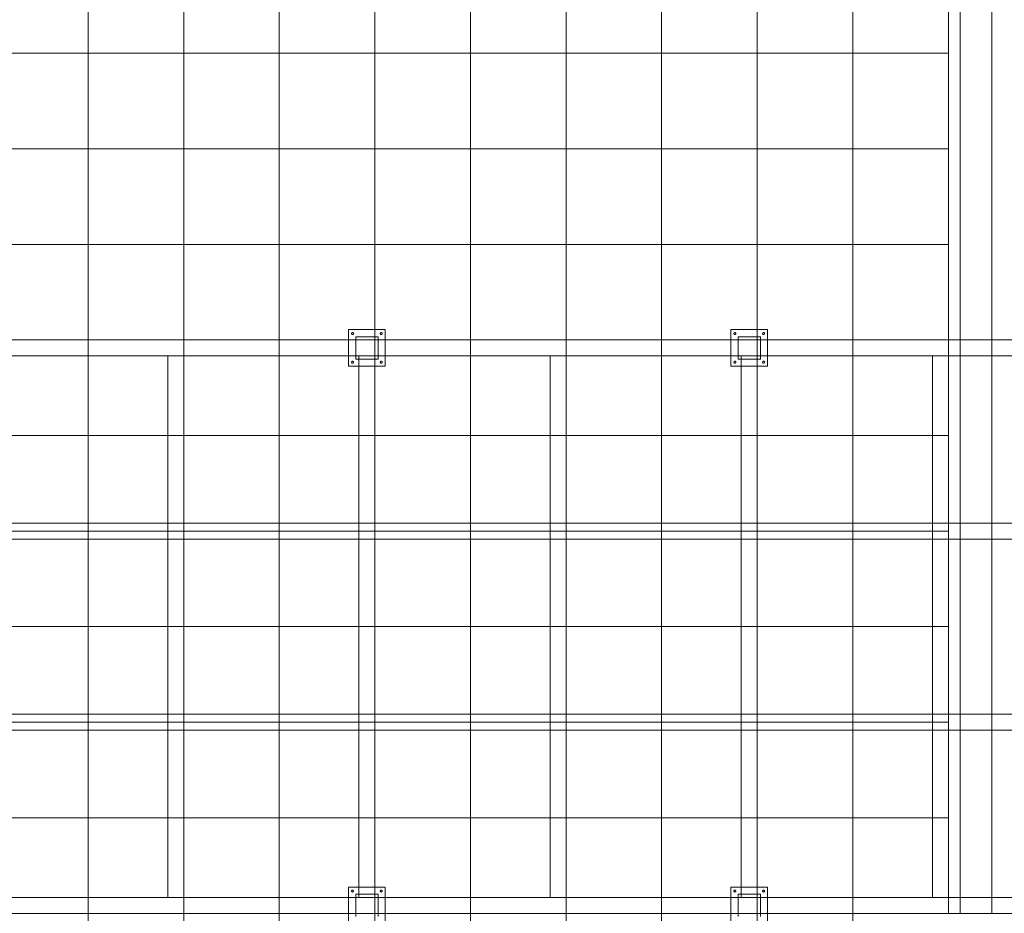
# Model space of a CAD drawing. Extents: x -620 to 3480, y 62 to 1102.
# Tile 8 of 256: x -286 to -162, y 255 to 368. Entities that reach past the tile are written whole.
import ezdxf
from ezdxf.lldxf.tags import DXFTag

# ---------------------------------------------------------------- set-up
doc = ezdxf.new("R2010")
doc.units = 0
doc.layers.get('0').update_dxf_attribs({"lineweight": 13})
doc.layers.add('60- 61 allgemeine Ausstattung- 4 Terrassen', color=7, linetype='Continuous', lineweight=9)
doc.layers.add('Keine-1', color=7, linetype='Continuous', lineweight=15)
tags = doc.linetypes.add('grob-A06G9SLJ8I', pattern=[14, 3, -8, 3]).pattern_tags.tags
tags[8:9] = [DXFTag(74, 4), DXFTag(75, 0), DXFTag(340, '0'), DXFTag(46, 0.0), DXFTag(50, 0.0), DXFTag(44, 0.0), DXFTag(45, 0.0)]
tags[6:7] = [DXFTag(74, 4), DXFTag(75, 0), DXFTag(340, '0'), DXFTag(46, 0.0), DXFTag(50, 0.0), DXFTag(44, 0.0), DXFTag(45, 0.0)]
tags[4:5] = [DXFTag(74, 4), DXFTag(75, 0), DXFTag(340, '0'), DXFTag(46, 0.0), DXFTag(50, 0.0), DXFTag(44, 0.0), DXFTag(45, 0.0)]

# ---------------------------------------------------------------- blocks, each defined once
blk = doc.blocks.new('Referenz-A06G9SLM8I')
at = {"layer": '60- 61 allgemeine Ausstattung- 4 Terrassen', "color": 0, "lineweight": -2}
for p, q in [((-277.05, 205.5), (-277.05, 588.96)), ((-265.05, 205.5), (-265.05, 588.96)), ((-253.05, 205.5), (-253.05, 588.96)), ((-241.05, 205.5), (-241.05, 588.96)), ((-229.05, 205.5), (-229.05, 588.96)), ((-217.05, 205.5), (-217.05, 588.96)), ((-205.05, 205.5), (-205.05, 588.96)), ((-193.05, 205.5), (-193.05, 588.96)), ((-181.05, 205.5), (-181.05, 588.96)), ((-169.05, 255.3), (-169.05, 435.3)), ((-167.58, 255.3), (-167.58, 435.3)), ((-163.58, 255.3), (-163.58, 435.3)), ((-492.6, 363.3), (-169.05, 363.3)), ((-492.6, 351.3), (-169.05, 351.3)), ((-492.6, 339.3), (-169.05, 339.3)), ((-243.45, 327.7), (-240.65, 327.7)), ((-243.45, 324.9), (-243.45, 327.7)), ((-240.65, 327.7), (-240.65, 324.9)), ((-195.45, 327.7), (-192.65, 327.7)), ((-195.45, 324.9), (-195.45, 327.7)), ((-192.65, 327.7), (-192.65, 324.9)), ((-492.6, 327.3), (-169.05, 327.3)), ((-240.65, 324.9), (-243.45, 324.9)), ((-192.65, 324.9), (-195.45, 324.9)), ((-492.6, 315.3), (-169.05, 315.3)), ((-492.6, 303.3), (-169.05, 303.3)), ((-492.6, 291.3), (-169.05, 291.3)), ((-492.6, 279.3), (-169.05, 279.3)), ((-492.6, 267.3), (-169.05, 267.3)), ((-243.45, 257.7), (-240.65, 257.7)), ((-243.45, 254.9), (-243.45, 257.7)), ((-240.65, 257.7), (-240.65, 254.9)), ((-195.45, 257.7), (-192.65, 257.7)), ((-195.45, 254.9), (-195.45, 257.7)), ((-192.65, 257.7), (-192.65, 254.9)), ((-492.6, 255.3), (-169.05, 255.3)), ((-49.05, 255.3), (-169.05, 255.3))]:
    blk.add_line(p, q, dxfattribs=at)
at = {"layer": '60- 61 allgemeine Ausstattung- 4 Terrassen', "color": 0, "linetype": 'grob-A06G9SLJ8I', "lineweight": -2, "ltscale": 0.13}
for p, q in [((-337.05, 327.3), (-51.05, 327.3)), ((-51.05, 325.3), (-339.05, 325.3)), ((-267.05, 325.3), (-267.05, 257.3)), ((-265.05, 325.3), (-265.05, 257.3)), ((-243.05, 325.3), (-243.05, 257.3)), ((-241.05, 325.3), (-241.05, 257.3)), ((-219.05, 325.3), (-219.05, 257.3)), ((-217.05, 325.3), (-217.05, 257.3)), ((-195.05, 325.3), (-195.05, 257.3)), ((-193.05, 325.3), (-193.05, 257.3)), ((-171.05, 325.3), (-171.05, 257.3)), ((-169.05, 325.3), (-169.05, 257.3)), ((-337.05, 304.3), (-51.05, 304.3)), ((-51.05, 302.3), (-337.05, 302.3)), ((-337.05, 280.3), (-51.05, 280.3)), ((-51.05, 278.3), (-337.05, 278.3)), ((-339.05, 257.3), (-51.05, 257.3)), ((-51.05, 255.3), (-339.05, 255.3))]:
    blk.add_line(p, q, dxfattribs=at)
at = {"layer": 'Keine-1', "color": 0, "linetype": 'grob-A06G9SLJ8I', "lineweight": -2, "ltscale": 0.13}
for p, q in [((-244.35, 328.6), (-239.75, 328.6)), ((-244.35, 324), (-244.35, 328.6)), ((-243.97, 328.14), (-243.96, 328.15)), ((-243.97, 328.13), (-243.97, 328.14)), ((-243.97, 328.12), (-243.97, 328.13)), ((-243.97, 328.1), (-243.97, 328.12)), ((-243.97, 328.09), (-243.97, 328.1)), ((-243.97, 328.08), (-243.97, 328.09)), ((-243.97, 328.07), (-243.97, 328.08)), ((-243.96, 328.06), (-243.97, 328.07)), ((-243.96, 328.16), (-243.95, 328.17)), ((-243.96, 328.15), (-243.96, 328.16)), ((-243.96, 328.05), (-243.96, 328.06)), ((-243.95, 328.04), (-243.96, 328.05)), ((-243.95, 328.18), (-243.94, 328.19)), ((-243.95, 328.17), (-243.95, 328.18)), ((-243.95, 328.03), (-243.95, 328.04)), ((-243.94, 328.02), (-243.95, 328.03)), ((-243.94, 328.19), (-243.93, 328.2)), ((-243.93, 328.01), (-243.94, 328.02)), ((-243.93, 328.2), (-243.92, 328.2)), ((-243.92, 328), (-243.93, 328.01)), ((-243.92, 328.2), (-243.91, 328.21)), ((-243.91, 328), (-243.92, 328)), ((-243.91, 328.21), (-243.9, 328.22)), ((-243.9, 327.99), (-243.91, 328)), ((-243.9, 328.22), (-243.89, 328.22)), ((-243.89, 327.99), (-243.9, 327.99)), ((-243.89, 328.22), (-243.88, 328.22)), ((-243.88, 327.99), (-243.89, 327.99)), ((-243.88, 328.22), (-243.87, 328.22)), ((-243.87, 327.98), (-243.88, 327.99)), ((-243.87, 328.22), (-243.85, 328.22)), ((-243.85, 327.98), (-243.87, 327.98)), ((-243.85, 328.22), (-243.84, 328.22)), ((-243.84, 327.98), (-243.85, 327.98)), ((-243.84, 328.22), (-243.83, 328.22)), ((-243.83, 327.99), (-243.84, 327.98)), ((-243.83, 328.22), (-243.82, 328.22)), ((-243.82, 327.99), (-243.83, 327.99)), ((-243.82, 328.22), (-243.81, 328.22)), ((-243.81, 327.99), (-243.82, 327.99)), ((-243.81, 328.22), (-243.8, 328.21)), ((-243.8, 328), (-243.81, 327.99)), ((-243.8, 328.21), (-243.79, 328.2)), ((-243.79, 328), (-243.8, 328)), ((-243.79, 328.2), (-243.78, 328.2)), ((-243.78, 328.01), (-243.79, 328)), ((-243.78, 328.2), (-243.77, 328.19)), ((-243.77, 328.02), (-243.78, 328.01)), ((-243.77, 328.19), (-243.76, 328.18)), ((-243.76, 328.03), (-243.77, 328.02)), ((-243.76, 328.18), (-243.75, 328.17)), ((-243.75, 328.04), (-243.76, 328.03)), ((-243.75, 328.17), (-243.75, 328.16)), ((-243.75, 328.16), (-243.74, 328.15)), ((-243.74, 328.06), (-243.75, 328.05)), ((-243.75, 328.05), (-243.75, 328.04)), ((-243.74, 328.15), (-243.74, 328.14)), ((-243.74, 328.14), (-243.74, 328.13)), ((-243.74, 328.13), (-243.73, 328.12)), ((-243.73, 328.09), (-243.74, 328.08)), ((-243.74, 328.08), (-243.74, 328.07)), ((-243.74, 328.07), (-243.74, 328.06)), ((-243.73, 328.12), (-243.73, 328.1)), ((-243.73, 328.1), (-243.73, 328.09)), ((-240.37, 328.14), (-240.36, 328.15)), ((-240.37, 328.13), (-240.37, 328.14)), ((-240.37, 328.12), (-240.37, 328.13)), ((-240.37, 328.1), (-240.37, 328.12)), ((-240.37, 328.09), (-240.37, 328.1)), ((-240.37, 328.08), (-240.37, 328.09)), ((-240.37, 328.07), (-240.37, 328.08)), ((-240.36, 328.06), (-240.37, 328.07)), ((-240.36, 328.16), (-240.35, 328.17)), ((-240.36, 328.15), (-240.36, 328.16)), ((-240.36, 328.05), (-240.36, 328.06)), ((-240.35, 328.04), (-240.36, 328.05)), ((-240.35, 328.18), (-240.34, 328.19)), ((-240.35, 328.17), (-240.35, 328.18)), ((-240.35, 328.03), (-240.35, 328.04)), ((-240.34, 328.02), (-240.35, 328.03)), ((-240.34, 328.19), (-240.33, 328.2)), ((-240.33, 328.01), (-240.34, 328.02)), ((-240.33, 328.2), (-240.32, 328.2)), ((-240.32, 328), (-240.33, 328.01)), ((-240.32, 328.2), (-240.31, 328.21)), ((-240.31, 328), (-240.32, 328)), ((-240.31, 328.21), (-240.3, 328.22)), ((-240.3, 327.99), (-240.31, 328)), ((-240.3, 328.22), (-240.29, 328.22)), ((-240.29, 327.99), (-240.3, 327.99)), ((-240.29, 328.22), (-240.28, 328.22)), ((-240.28, 327.99), (-240.29, 327.99)), ((-240.28, 328.22), (-240.27, 328.22)), ((-240.27, 327.98), (-240.28, 327.99)), ((-240.27, 328.22), (-240.25, 328.22)), ((-240.25, 327.98), (-240.27, 327.98)), ((-240.25, 328.22), (-240.24, 328.22)), ((-240.24, 327.98), (-240.25, 327.98)), ((-240.24, 328.22), (-240.23, 328.22)), ((-240.23, 327.99), (-240.24, 327.98)), ((-240.23, 328.22), (-240.22, 328.22)), ((-240.22, 327.99), (-240.23, 327.99)), ((-240.22, 328.22), (-240.21, 328.22)), ((-240.21, 327.99), (-240.22, 327.99)), ((-240.21, 328.22), (-240.2, 328.21)), ((-240.2, 328), (-240.21, 327.99)), ((-240.2, 328.21), (-240.19, 328.2)), ((-240.19, 328), (-240.2, 328)), ((-240.19, 328.2), (-240.18, 328.2)), ((-240.18, 328.01), (-240.19, 328)), ((-240.18, 328.2), (-240.17, 328.19)), ((-240.17, 328.02), (-240.18, 328.01)), ((-240.17, 328.19), (-240.16, 328.18)), ((-240.16, 328.03), (-240.17, 328.02)), ((-240.16, 328.18), (-240.15, 328.17)), ((-240.15, 328.04), (-240.16, 328.03)), ((-240.15, 328.17), (-240.15, 328.16)), ((-240.15, 328.16), (-240.14, 328.15)), ((-240.14, 328.06), (-240.15, 328.05)), ((-240.15, 328.05), (-240.15, 328.04)), ((-240.14, 328.15), (-240.14, 328.14)), ((-240.14, 328.14), (-240.14, 328.13)), ((-240.14, 328.13), (-240.13, 328.12)), ((-240.13, 328.09), (-240.14, 328.08)), ((-240.14, 328.08), (-240.14, 328.07)), ((-240.14, 328.07), (-240.14, 328.06)), ((-240.13, 328.12), (-240.13, 328.1)), ((-240.13, 328.1), (-240.13, 328.09)), ((-239.75, 328.6), (-239.75, 324)), ((-196.35, 328.6), (-191.75, 328.6)), ((-196.35, 324), (-196.35, 328.6)), ((-195.97, 328.14), (-195.96, 328.15)), ((-195.97, 328.13), (-195.97, 328.14)), ((-195.97, 328.12), (-195.97, 328.13)), ((-195.97, 328.1), (-195.97, 328.12)), ((-195.97, 328.09), (-195.97, 328.1)), ((-195.97, 328.08), (-195.97, 328.09)), ((-195.97, 328.07), (-195.97, 328.08)), ((-195.96, 328.06), (-195.97, 328.07)), ((-195.96, 328.16), (-195.95, 328.17)), ((-195.96, 328.15), (-195.96, 328.16)), ((-195.96, 328.05), (-195.96, 328.06)), ((-195.95, 328.04), (-195.96, 328.05)), ((-195.95, 328.18), (-195.94, 328.19)), ((-195.95, 328.17), (-195.95, 328.18)), ((-195.95, 328.03), (-195.95, 328.04)), ((-195.94, 328.02), (-195.95, 328.03)), ((-195.94, 328.19), (-195.93, 328.2)), ((-195.93, 328.01), (-195.94, 328.02)), ((-195.93, 328.2), (-195.92, 328.2)), ((-195.92, 328), (-195.93, 328.01)), ((-195.92, 328.2), (-195.91, 328.21)), ((-195.91, 328), (-195.92, 328)), ((-195.91, 328.21), (-195.9, 328.22)), ((-195.9, 327.99), (-195.91, 328)), ((-195.9, 328.22), (-195.89, 328.22)), ((-195.89, 327.99), (-195.9, 327.99)), ((-195.89, 328.22), (-195.88, 328.22)), ((-195.88, 327.99), (-195.89, 327.99)), ((-195.88, 328.22), (-195.87, 328.22)), ((-195.87, 327.98), (-195.88, 327.99)), ((-195.87, 328.22), (-195.85, 328.22)), ((-195.85, 327.98), (-195.87, 327.98)), ((-195.85, 328.22), (-195.84, 328.22)), ((-195.84, 327.98), (-195.85, 327.98)), ((-195.84, 328.22), (-195.83, 328.22)), ((-195.83, 327.99), (-195.84, 327.98)), ((-195.83, 328.22), (-195.82, 328.22)), ((-195.82, 327.99), (-195.83, 327.99)), ((-195.82, 328.22), (-195.81, 328.22)), ((-195.81, 327.99), (-195.82, 327.99)), ((-195.81, 328.22), (-195.8, 328.21)), ((-195.8, 328), (-195.81, 327.99)), ((-195.8, 328.21), (-195.79, 328.2)), ((-195.79, 328), (-195.8, 328)), ((-195.79, 328.2), (-195.78, 328.2)), ((-195.78, 328.01), (-195.79, 328)), ((-195.78, 328.2), (-195.77, 328.19)), ((-195.77, 328.02), (-195.78, 328.01)), ((-195.77, 328.19), (-195.76, 328.18)), ((-195.76, 328.03), (-195.77, 328.02)), ((-195.76, 328.18), (-195.75, 328.17)), ((-195.75, 328.04), (-195.76, 328.03)), ((-195.75, 328.17), (-195.75, 328.16)), ((-195.75, 328.16), (-195.74, 328.15)), ((-195.74, 328.06), (-195.75, 328.05)), ((-195.75, 328.05), (-195.75, 328.04)), ((-195.74, 328.15), (-195.74, 328.14)), ((-195.74, 328.14), (-195.74, 328.13)), ((-195.74, 328.13), (-195.73, 328.12)), ((-195.73, 328.09), (-195.74, 328.08)), ((-195.74, 328.08), (-195.74, 328.07)), ((-195.74, 328.07), (-195.74, 328.06)), ((-195.73, 328.12), (-195.73, 328.1)), ((-195.73, 328.1), (-195.73, 328.09)), ((-192.37, 328.14), (-192.36, 328.15)), ((-192.37, 328.13), (-192.37, 328.14)), ((-192.37, 328.12), (-192.37, 328.13)), ((-192.37, 328.1), (-192.37, 328.12)), ((-192.37, 328.09), (-192.37, 328.1)), ((-192.37, 328.08), (-192.37, 328.09)), ((-192.37, 328.07), (-192.37, 328.08)), ((-192.36, 328.06), (-192.37, 328.07)), ((-192.36, 328.16), (-192.35, 328.17)), ((-192.36, 328.15), (-192.36, 328.16)), ((-192.36, 328.05), (-192.36, 328.06)), ((-192.35, 328.04), (-192.36, 328.05)), ((-192.35, 328.18), (-192.34, 328.19)), ((-192.35, 328.17), (-192.35, 328.18)), ((-192.35, 328.03), (-192.35, 328.04)), ((-192.34, 328.02), (-192.35, 328.03)), ((-192.34, 328.19), (-192.33, 328.2)), ((-192.33, 328.01), (-192.34, 328.02)), ((-192.33, 328.2), (-192.32, 328.2)), ((-192.32, 328), (-192.33, 328.01)), ((-192.32, 328.2), (-192.31, 328.21)), ((-192.31, 328), (-192.32, 328)), ((-192.31, 328.21), (-192.3, 328.22)), ((-192.3, 327.99), (-192.31, 328)), ((-192.3, 328.22), (-192.29, 328.22)), ((-192.29, 327.99), (-192.3, 327.99)), ((-192.29, 328.22), (-192.28, 328.22)), ((-192.28, 327.99), (-192.29, 327.99)), ((-192.28, 328.22), (-192.27, 328.22)), ((-192.27, 327.98), (-192.28, 327.99)), ((-192.27, 328.22), (-192.25, 328.22)), ((-192.25, 327.98), (-192.27, 327.98)), ((-192.25, 328.22), (-192.24, 328.22)), ((-192.24, 327.98), (-192.25, 327.98)), ((-192.24, 328.22), (-192.23, 328.22)), ((-192.23, 327.99), (-192.24, 327.98)), ((-192.23, 328.22), (-192.22, 328.22)), ((-192.22, 327.99), (-192.23, 327.99)), ((-192.22, 328.22), (-192.21, 328.22)), ((-192.21, 327.99), (-192.22, 327.99)), ((-192.21, 328.22), (-192.2, 328.21)), ((-192.2, 328), (-192.21, 327.99)), ((-192.2, 328.21), (-192.19, 328.2)), ((-192.19, 328), (-192.2, 328)), ((-192.19, 328.2), (-192.18, 328.2)), ((-192.18, 328.01), (-192.19, 328)), ((-192.18, 328.2), (-192.17, 328.19)), ((-192.17, 328.02), (-192.18, 328.01)), ((-192.17, 328.19), (-192.16, 328.18)), ((-192.16, 328.03), (-192.17, 328.02)), ((-192.16, 328.18), (-192.15, 328.17)), ((-192.15, 328.04), (-192.16, 328.03)), ((-192.15, 328.17), (-192.15, 328.16)), ((-192.15, 328.16), (-192.14, 328.15)), ((-192.14, 328.06), (-192.15, 328.05)), ((-192.15, 328.05), (-192.15, 328.04)), ((-192.14, 328.15), (-192.14, 328.14)), ((-192.14, 328.14), (-192.14, 328.13)), ((-192.14, 328.13), (-192.13, 328.12)), ((-192.13, 328.09), (-192.14, 328.08)), ((-192.14, 328.08), (-192.14, 328.07)), ((-192.14, 328.07), (-192.14, 328.06)), ((-192.13, 328.12), (-192.13, 328.1)), ((-192.13, 328.1), (-192.13, 328.09)), ((-191.75, 328.6), (-191.75, 324)), ((-239.75, 324), (-244.35, 324)), ((-243.97, 324.54), (-243.96, 324.55)), ((-243.97, 324.53), (-243.97, 324.54)), ((-243.97, 324.52), (-243.97, 324.53)), ((-243.97, 324.5), (-243.97, 324.52)), ((-243.97, 324.49), (-243.97, 324.5)), ((-243.97, 324.48), (-243.97, 324.49)), ((-243.97, 324.47), (-243.97, 324.48)), ((-243.96, 324.46), (-243.97, 324.47)), ((-243.96, 324.56), (-243.95, 324.57)), ((-243.96, 324.55), (-243.96, 324.56)), ((-243.96, 324.45), (-243.96, 324.46)), ((-243.95, 324.44), (-243.96, 324.45)), ((-243.95, 324.58), (-243.94, 324.59)), ((-243.95, 324.57), (-243.95, 324.58)), ((-243.95, 324.43), (-243.95, 324.44)), ((-243.94, 324.42), (-243.95, 324.43)), ((-243.94, 324.59), (-243.93, 324.6)), ((-243.93, 324.41), (-243.94, 324.42)), ((-243.93, 324.6), (-243.92, 324.6)), ((-243.92, 324.4), (-243.93, 324.41)), ((-243.92, 324.6), (-243.91, 324.61)), ((-243.91, 324.4), (-243.92, 324.4)), ((-243.91, 324.61), (-243.9, 324.62)), ((-243.9, 324.39), (-243.91, 324.4)), ((-243.9, 324.62), (-243.89, 324.62)), ((-243.89, 324.39), (-243.9, 324.39)), ((-243.89, 324.62), (-243.88, 324.62)), ((-243.88, 324.39), (-243.89, 324.39)), ((-243.88, 324.62), (-243.87, 324.62)), ((-243.87, 324.38), (-243.88, 324.39)), ((-243.87, 324.62), (-243.85, 324.62)), ((-243.85, 324.38), (-243.87, 324.38)), ((-243.85, 324.62), (-243.84, 324.62)), ((-243.84, 324.38), (-243.85, 324.38)), ((-243.84, 324.62), (-243.83, 324.62)), ((-243.83, 324.39), (-243.84, 324.38)), ((-243.83, 324.62), (-243.82, 324.62)), ((-243.82, 324.39), (-243.83, 324.39)), ((-243.82, 324.62), (-243.81, 324.62)), ((-243.81, 324.39), (-243.82, 324.39)), ((-243.81, 324.62), (-243.8, 324.61)), ((-243.8, 324.4), (-243.81, 324.39)), ((-243.8, 324.61), (-243.79, 324.6)), ((-243.79, 324.4), (-243.8, 324.4)), ((-243.79, 324.6), (-243.78, 324.6)), ((-243.78, 324.41), (-243.79, 324.4)), ((-243.78, 324.6), (-243.77, 324.59)), ((-243.77, 324.42), (-243.78, 324.41)), ((-243.77, 324.59), (-243.76, 324.58)), ((-243.76, 324.43), (-243.77, 324.42)), ((-243.76, 324.58), (-243.75, 324.57)), ((-243.75, 324.44), (-243.76, 324.43)), ((-243.75, 324.57), (-243.75, 324.56)), ((-243.75, 324.56), (-243.74, 324.55)), ((-243.74, 324.46), (-243.75, 324.45)), ((-243.75, 324.45), (-243.75, 324.44)), ((-243.74, 324.55), (-243.74, 324.54)), ((-243.74, 324.54), (-243.74, 324.53)), ((-243.74, 324.53), (-243.73, 324.52)), ((-243.73, 324.49), (-243.74, 324.48)), ((-243.74, 324.48), (-243.74, 324.47)), ((-243.74, 324.47), (-243.74, 324.46)), ((-243.73, 324.52), (-243.73, 324.5)), ((-243.73, 324.5), (-243.73, 324.49)), ((-240.37, 324.54), (-240.36, 324.55)), ((-240.37, 324.53), (-240.37, 324.54)), ((-240.37, 324.52), (-240.37, 324.53)), ((-240.37, 324.5), (-240.37, 324.52)), ((-240.37, 324.49), (-240.37, 324.5)), ((-240.37, 324.48), (-240.37, 324.49)), ((-240.37, 324.47), (-240.37, 324.48)), ((-240.36, 324.46), (-240.37, 324.47)), ((-240.36, 324.56), (-240.35, 324.57)), ((-240.36, 324.55), (-240.36, 324.56)), ((-240.36, 324.45), (-240.36, 324.46)), ((-240.35, 324.44), (-240.36, 324.45)), ((-240.35, 324.58), (-240.34, 324.59)), ((-240.35, 324.57), (-240.35, 324.58)), ((-240.35, 324.43), (-240.35, 324.44)), ((-240.34, 324.42), (-240.35, 324.43)), ((-240.34, 324.59), (-240.33, 324.6)), ((-240.33, 324.41), (-240.34, 324.42)), ((-240.33, 324.6), (-240.32, 324.6)), ((-240.32, 324.4), (-240.33, 324.41)), ((-240.32, 324.6), (-240.31, 324.61)), ((-240.31, 324.4), (-240.32, 324.4)), ((-240.31, 324.61), (-240.3, 324.62)), ((-240.3, 324.39), (-240.31, 324.4)), ((-240.3, 324.62), (-240.29, 324.62)), ((-240.29, 324.39), (-240.3, 324.39)), ((-240.29, 324.62), (-240.28, 324.62)), ((-240.28, 324.39), (-240.29, 324.39)), ((-240.28, 324.62), (-240.27, 324.62)), ((-240.27, 324.38), (-240.28, 324.39)), ((-240.27, 324.62), (-240.25, 324.62)), ((-240.25, 324.38), (-240.27, 324.38)), ((-240.25, 324.62), (-240.24, 324.62)), ((-240.24, 324.38), (-240.25, 324.38)), ((-240.24, 324.62), (-240.23, 324.62)), ((-240.23, 324.39), (-240.24, 324.38)), ((-240.23, 324.62), (-240.22, 324.62)), ((-240.22, 324.39), (-240.23, 324.39)), ((-240.22, 324.62), (-240.21, 324.62)), ((-240.21, 324.39), (-240.22, 324.39)), ((-240.21, 324.62), (-240.2, 324.61)), ((-240.2, 324.4), (-240.21, 324.39)), ((-240.2, 324.61), (-240.19, 324.6)), ((-240.19, 324.4), (-240.2, 324.4)), ((-240.19, 324.6), (-240.18, 324.6)), ((-240.18, 324.41), (-240.19, 324.4)), ((-240.18, 324.6), (-240.17, 324.59)), ((-240.17, 324.42), (-240.18, 324.41)), ((-240.17, 324.59), (-240.16, 324.58)), ((-240.16, 324.43), (-240.17, 324.42)), ((-240.16, 324.58), (-240.15, 324.57)), ((-240.15, 324.44), (-240.16, 324.43)), ((-240.15, 324.57), (-240.15, 324.56)), ((-240.15, 324.56), (-240.14, 324.55)), ((-240.14, 324.46), (-240.15, 324.45)), ((-240.15, 324.45), (-240.15, 324.44)), ((-240.14, 324.55), (-240.14, 324.54)), ((-240.14, 324.54), (-240.14, 324.53)), ((-240.14, 324.53), (-240.13, 324.52)), ((-240.13, 324.49), (-240.14, 324.48)), ((-240.14, 324.48), (-240.14, 324.47)), ((-240.14, 324.47), (-240.14, 324.46)), ((-240.13, 324.52), (-240.13, 324.5)), ((-240.13, 324.5), (-240.13, 324.49)), ((-191.75, 324), (-196.35, 324)), ((-195.97, 324.54), (-195.96, 324.55)), ((-195.97, 324.53), (-195.97, 324.54)), ((-195.97, 324.52), (-195.97, 324.53)), ((-195.97, 324.5), (-195.97, 324.52)), ((-195.97, 324.49), (-195.97, 324.5)), ((-195.97, 324.48), (-195.97, 324.49)), ((-195.97, 324.47), (-195.97, 324.48)), ((-195.96, 324.46), (-195.97, 324.47)), ((-195.96, 324.56), (-195.95, 324.57)), ((-195.96, 324.55), (-195.96, 324.56)), ((-195.96, 324.45), (-195.96, 324.46)), ((-195.95, 324.44), (-195.96, 324.45)), ((-195.95, 324.58), (-195.94, 324.59)), ((-195.95, 324.57), (-195.95, 324.58)), ((-195.95, 324.43), (-195.95, 324.44)), ((-195.94, 324.42), (-195.95, 324.43)), ((-195.94, 324.59), (-195.93, 324.6)), ((-195.93, 324.41), (-195.94, 324.42)), ((-195.93, 324.6), (-195.92, 324.6)), ((-195.92, 324.4), (-195.93, 324.41)), ((-195.92, 324.6), (-195.91, 324.61)), ((-195.91, 324.4), (-195.92, 324.4)), ((-195.91, 324.61), (-195.9, 324.62)), ((-195.9, 324.39), (-195.91, 324.4)), ((-195.9, 324.62), (-195.89, 324.62)), ((-195.89, 324.39), (-195.9, 324.39)), ((-195.89, 324.62), (-195.88, 324.62)), ((-195.88, 324.39), (-195.89, 324.39)), ((-195.88, 324.62), (-195.87, 324.62)), ((-195.87, 324.38), (-195.88, 324.39)), ((-195.87, 324.62), (-195.85, 324.62)), ((-195.85, 324.38), (-195.87, 324.38)), ((-195.85, 324.62), (-195.84, 324.62)), ((-195.84, 324.38), (-195.85, 324.38)), ((-195.84, 324.62), (-195.83, 324.62)), ((-195.83, 324.39), (-195.84, 324.38)), ((-195.83, 324.62), (-195.82, 324.62)), ((-195.82, 324.39), (-195.83, 324.39)), ((-195.82, 324.62), (-195.81, 324.62)), ((-195.81, 324.39), (-195.82, 324.39)), ((-195.81, 324.62), (-195.8, 324.61)), ((-195.8, 324.4), (-195.81, 324.39)), ((-195.8, 324.61), (-195.79, 324.6)), ((-195.79, 324.4), (-195.8, 324.4)), ((-195.79, 324.6), (-195.78, 324.6)), ((-195.78, 324.41), (-195.79, 324.4)), ((-195.78, 324.6), (-195.77, 324.59)), ((-195.77, 324.42), (-195.78, 324.41)), ((-195.77, 324.59), (-195.76, 324.58)), ((-195.76, 324.43), (-195.77, 324.42)), ((-195.76, 324.58), (-195.75, 324.57)), ((-195.75, 324.44), (-195.76, 324.43)), ((-195.75, 324.57), (-195.75, 324.56)), ((-195.75, 324.56), (-195.74, 324.55)), ((-195.74, 324.46), (-195.75, 324.45)), ((-195.75, 324.45), (-195.75, 324.44)), ((-195.74, 324.55), (-195.74, 324.54)), ((-195.74, 324.54), (-195.74, 324.53)), ((-195.74, 324.53), (-195.73, 324.52)), ((-195.73, 324.49), (-195.74, 324.48)), ((-195.74, 324.48), (-195.74, 324.47)), ((-195.74, 324.47), (-195.74, 324.46)), ((-195.73, 324.52), (-195.73, 324.5)), ((-195.73, 324.5), (-195.73, 324.49)), ((-192.37, 324.54), (-192.36, 324.55)), ((-192.37, 324.53), (-192.37, 324.54)), ((-192.37, 324.52), (-192.37, 324.53)), ((-192.37, 324.5), (-192.37, 324.52)), ((-192.37, 324.49), (-192.37, 324.5)), ((-192.37, 324.48), (-192.37, 324.49)), ((-192.37, 324.47), (-192.37, 324.48)), ((-192.36, 324.46), (-192.37, 324.47)), ((-192.36, 324.56), (-192.35, 324.57)), ((-192.36, 324.55), (-192.36, 324.56)), ((-192.36, 324.45), (-192.36, 324.46)), ((-192.35, 324.44), (-192.36, 324.45)), ((-192.35, 324.58), (-192.34, 324.59)), ((-192.35, 324.57), (-192.35, 324.58)), ((-192.35, 324.43), (-192.35, 324.44)), ((-192.34, 324.42), (-192.35, 324.43)), ((-192.34, 324.59), (-192.33, 324.6)), ((-192.33, 324.41), (-192.34, 324.42)), ((-192.33, 324.6), (-192.32, 324.6)), ((-192.32, 324.4), (-192.33, 324.41)), ((-192.32, 324.6), (-192.31, 324.61)), ((-192.31, 324.4), (-192.32, 324.4)), ((-192.31, 324.61), (-192.3, 324.62)), ((-192.3, 324.39), (-192.31, 324.4)), ((-192.3, 324.62), (-192.29, 324.62)), ((-192.29, 324.39), (-192.3, 324.39)), ((-192.29, 324.62), (-192.28, 324.62)), ((-192.28, 324.39), (-192.29, 324.39)), ((-192.28, 324.62), (-192.27, 324.62)), ((-192.27, 324.38), (-192.28, 324.39)), ((-192.27, 324.62), (-192.25, 324.62)), ((-192.25, 324.38), (-192.27, 324.38)), ((-192.25, 324.62), (-192.24, 324.62)), ((-192.24, 324.38), (-192.25, 324.38)), ((-192.24, 324.62), (-192.23, 324.62)), ((-192.23, 324.39), (-192.24, 324.38)), ((-192.23, 324.62), (-192.22, 324.62)), ((-192.22, 324.39), (-192.23, 324.39)), ((-192.22, 324.62), (-192.21, 324.62)), ((-192.21, 324.39), (-192.22, 324.39)), ((-192.21, 324.62), (-192.2, 324.61)), ((-192.2, 324.4), (-192.21, 324.39)), ((-192.2, 324.61), (-192.19, 324.6)), ((-192.19, 324.4), (-192.2, 324.4)), ((-192.19, 324.6), (-192.18, 324.6)), ((-192.18, 324.41), (-192.19, 324.4)), ((-192.18, 324.6), (-192.17, 324.59)), ((-192.17, 324.42), (-192.18, 324.41)), ((-192.17, 324.59), (-192.16, 324.58)), ((-192.16, 324.43), (-192.17, 324.42)), ((-192.16, 324.58), (-192.15, 324.57)), ((-192.15, 324.44), (-192.16, 324.43)), ((-192.15, 324.57), (-192.15, 324.56)), ((-192.15, 324.56), (-192.14, 324.55)), ((-192.14, 324.46), (-192.15, 324.45)), ((-192.15, 324.45), (-192.15, 324.44)), ((-192.14, 324.55), (-192.14, 324.54)), ((-192.14, 324.54), (-192.14, 324.53)), ((-192.14, 324.53), (-192.13, 324.52)), ((-192.13, 324.49), (-192.14, 324.48)), ((-192.14, 324.48), (-192.14, 324.47)), ((-192.14, 324.47), (-192.14, 324.46)), ((-192.13, 324.52), (-192.13, 324.5)), ((-192.13, 324.5), (-192.13, 324.49)), ((-244.35, 258.6), (-239.75, 258.6)), ((-244.35, 254), (-244.35, 258.6)), ((-239.75, 258.6), (-239.75, 254)), ((-196.35, 258.6), (-191.75, 258.6)), ((-196.35, 254), (-196.35, 258.6)), ((-191.75, 258.6), (-191.75, 254)), ((-243.97, 258.14), (-243.96, 258.15)), ((-243.97, 258.13), (-243.97, 258.14)), ((-243.97, 258.12), (-243.97, 258.13)), ((-243.97, 258.1), (-243.97, 258.12)), ((-243.97, 258.09), (-243.97, 258.1)), ((-243.97, 258.08), (-243.97, 258.09)), ((-243.97, 258.07), (-243.97, 258.08)), ((-243.96, 258.06), (-243.97, 258.07)), ((-243.96, 258.16), (-243.95, 258.17)), ((-243.96, 258.15), (-243.96, 258.16)), ((-243.96, 258.05), (-243.96, 258.06)), ((-243.95, 258.04), (-243.96, 258.05)), ((-243.95, 258.18), (-243.94, 258.19)), ((-243.95, 258.17), (-243.95, 258.18)), ((-243.95, 258.03), (-243.95, 258.04)), ((-243.94, 258.02), (-243.95, 258.03)), ((-243.94, 258.19), (-243.93, 258.2)), ((-243.93, 258.01), (-243.94, 258.02)), ((-243.93, 258.2), (-243.92, 258.2)), ((-243.92, 258), (-243.93, 258.01)), ((-243.92, 258.2), (-243.91, 258.21)), ((-243.91, 258), (-243.92, 258)), ((-243.91, 258.21), (-243.9, 258.22)), ((-243.9, 257.99), (-243.91, 258)), ((-243.9, 258.22), (-243.89, 258.22)), ((-243.89, 257.99), (-243.9, 257.99)), ((-243.89, 258.22), (-243.88, 258.22)), ((-243.88, 257.99), (-243.89, 257.99)), ((-243.88, 258.22), (-243.87, 258.22)), ((-243.87, 257.98), (-243.88, 257.99)), ((-243.87, 258.22), (-243.85, 258.22)), ((-243.85, 257.98), (-243.87, 257.98)), ((-243.85, 258.22), (-243.84, 258.22)), ((-243.84, 257.98), (-243.85, 257.98)), ((-243.84, 258.22), (-243.83, 258.22)), ((-243.83, 257.99), (-243.84, 257.98)), ((-243.83, 258.22), (-243.82, 258.22)), ((-243.82, 257.99), (-243.83, 257.99)), ((-243.82, 258.22), (-243.81, 258.22)), ((-243.81, 257.99), (-243.82, 257.99)), ((-243.81, 258.22), (-243.8, 258.21)), ((-243.8, 258), (-243.81, 257.99)), ((-243.8, 258.21), (-243.79, 258.2)), ((-243.79, 258), (-243.8, 258)), ((-243.79, 258.2), (-243.78, 258.2)), ((-243.78, 258.01), (-243.79, 258)), ((-243.78, 258.2), (-243.77, 258.19)), ((-243.77, 258.02), (-243.78, 258.01)), ((-243.77, 258.19), (-243.76, 258.18)), ((-243.76, 258.03), (-243.77, 258.02)), ((-243.76, 258.18), (-243.75, 258.17)), ((-243.75, 258.04), (-243.76, 258.03)), ((-243.75, 258.17), (-243.75, 258.16)), ((-243.75, 258.16), (-243.74, 258.15)), ((-243.74, 258.06), (-243.75, 258.05)), ((-243.75, 258.05), (-243.75, 258.04)), ((-243.74, 258.15), (-243.74, 258.14)), ((-243.74, 258.14), (-243.74, 258.13)), ((-243.74, 258.13), (-243.73, 258.12)), ((-243.73, 258.09), (-243.74, 258.08)), ((-243.74, 258.08), (-243.74, 258.07)), ((-243.74, 258.07), (-243.74, 258.06)), ((-243.73, 258.12), (-243.73, 258.1)), ((-243.73, 258.1), (-243.73, 258.09)), ((-240.37, 258.14), (-240.36, 258.15)), ((-240.37, 258.13), (-240.37, 258.14)), ((-240.37, 258.12), (-240.37, 258.13)), ((-240.37, 258.1), (-240.37, 258.12)), ((-240.37, 258.09), (-240.37, 258.1)), ((-240.37, 258.08), (-240.37, 258.09)), ((-240.37, 258.07), (-240.37, 258.08)), ((-240.36, 258.06), (-240.37, 258.07)), ((-240.36, 258.16), (-240.35, 258.17)), ((-240.36, 258.15), (-240.36, 258.16)), ((-240.36, 258.05), (-240.36, 258.06)), ((-240.35, 258.04), (-240.36, 258.05)), ((-240.35, 258.18), (-240.34, 258.19)), ((-240.35, 258.17), (-240.35, 258.18)), ((-240.35, 258.03), (-240.35, 258.04)), ((-240.34, 258.02), (-240.35, 258.03)), ((-240.34, 258.19), (-240.33, 258.2)), ((-240.33, 258.01), (-240.34, 258.02)), ((-240.33, 258.2), (-240.32, 258.2)), ((-240.32, 258), (-240.33, 258.01)), ((-240.32, 258.2), (-240.31, 258.21)), ((-240.31, 258), (-240.32, 258)), ((-240.31, 258.21), (-240.3, 258.22)), ((-240.3, 257.99), (-240.31, 258)), ((-240.3, 258.22), (-240.29, 258.22)), ((-240.29, 257.99), (-240.3, 257.99)), ((-240.29, 258.22), (-240.28, 258.22)), ((-240.28, 257.99), (-240.29, 257.99)), ((-240.28, 258.22), (-240.27, 258.22)), ((-240.27, 257.98), (-240.28, 257.99)), ((-240.27, 258.22), (-240.25, 258.22)), ((-240.25, 257.98), (-240.27, 257.98)), ((-240.25, 258.22), (-240.24, 258.22)), ((-240.24, 257.98), (-240.25, 257.98)), ((-240.24, 258.22), (-240.23, 258.22)), ((-240.23, 257.99), (-240.24, 257.98)), ((-240.23, 258.22), (-240.22, 258.22)), ((-240.22, 257.99), (-240.23, 257.99)), ((-240.22, 258.22), (-240.21, 258.22)), ((-240.21, 257.99), (-240.22, 257.99)), ((-240.21, 258.22), (-240.2, 258.21)), ((-240.2, 258), (-240.21, 257.99)), ((-240.2, 258.21), (-240.19, 258.2)), ((-240.19, 258), (-240.2, 258)), ((-240.19, 258.2), (-240.18, 258.2)), ((-240.18, 258.01), (-240.19, 258)), ((-240.18, 258.2), (-240.17, 258.19)), ((-240.17, 258.02), (-240.18, 258.01)), ((-240.17, 258.19), (-240.16, 258.18)), ((-240.16, 258.03), (-240.17, 258.02)), ((-240.16, 258.18), (-240.15, 258.17)), ((-240.15, 258.04), (-240.16, 258.03)), ((-240.15, 258.17), (-240.15, 258.16)), ((-240.15, 258.16), (-240.14, 258.15)), ((-240.14, 258.06), (-240.15, 258.05)), ((-240.15, 258.05), (-240.15, 258.04)), ((-240.14, 258.15), (-240.14, 258.14)), ((-240.14, 258.14), (-240.14, 258.13)), ((-240.14, 258.13), (-240.13, 258.12)), ((-240.13, 258.09), (-240.14, 258.08)), ((-240.14, 258.08), (-240.14, 258.07)), ((-240.14, 258.07), (-240.14, 258.06)), ((-240.13, 258.12), (-240.13, 258.1)), ((-240.13, 258.1), (-240.13, 258.09)), ((-195.97, 258.14), (-195.96, 258.15)), ((-195.97, 258.13), (-195.97, 258.14)), ((-195.97, 258.12), (-195.97, 258.13)), ((-195.97, 258.1), (-195.97, 258.12)), ((-195.97, 258.09), (-195.97, 258.1)), ((-195.97, 258.08), (-195.97, 258.09)), ((-195.97, 258.07), (-195.97, 258.08)), ((-195.96, 258.06), (-195.97, 258.07)), ((-195.96, 258.16), (-195.95, 258.17)), ((-195.96, 258.15), (-195.96, 258.16)), ((-195.96, 258.05), (-195.96, 258.06)), ((-195.95, 258.04), (-195.96, 258.05)), ((-195.95, 258.18), (-195.94, 258.19)), ((-195.95, 258.17), (-195.95, 258.18)), ((-195.95, 258.03), (-195.95, 258.04)), ((-195.94, 258.02), (-195.95, 258.03)), ((-195.94, 258.19), (-195.93, 258.2)), ((-195.93, 258.01), (-195.94, 258.02)), ((-195.93, 258.2), (-195.92, 258.2)), ((-195.92, 258), (-195.93, 258.01)), ((-195.92, 258.2), (-195.91, 258.21)), ((-195.91, 258), (-195.92, 258)), ((-195.91, 258.21), (-195.9, 258.22)), ((-195.9, 257.99), (-195.91, 258)), ((-195.9, 258.22), (-195.89, 258.22)), ((-195.89, 257.99), (-195.9, 257.99)), ((-195.89, 258.22), (-195.88, 258.22)), ((-195.88, 257.99), (-195.89, 257.99)), ((-195.88, 258.22), (-195.87, 258.22)), ((-195.87, 257.98), (-195.88, 257.99)), ((-195.87, 258.22), (-195.85, 258.22)), ((-195.85, 257.98), (-195.87, 257.98)), ((-195.85, 258.22), (-195.84, 258.22)), ((-195.84, 257.98), (-195.85, 257.98)), ((-195.84, 258.22), (-195.83, 258.22)), ((-195.83, 257.99), (-195.84, 257.98)), ((-195.83, 258.22), (-195.82, 258.22)), ((-195.82, 257.99), (-195.83, 257.99)), ((-195.82, 258.22), (-195.81, 258.22)), ((-195.81, 257.99), (-195.82, 257.99)), ((-195.81, 258.22), (-195.8, 258.21)), ((-195.8, 258), (-195.81, 257.99)), ((-195.8, 258.21), (-195.79, 258.2)), ((-195.79, 258), (-195.8, 258)), ((-195.79, 258.2), (-195.78, 258.2)), ((-195.78, 258.01), (-195.79, 258)), ((-195.78, 258.2), (-195.77, 258.19)), ((-195.77, 258.02), (-195.78, 258.01)), ((-195.77, 258.19), (-195.76, 258.18)), ((-195.76, 258.03), (-195.77, 258.02)), ((-195.76, 258.18), (-195.75, 258.17)), ((-195.75, 258.04), (-195.76, 258.03)), ((-195.75, 258.17), (-195.75, 258.16)), ((-195.75, 258.16), (-195.74, 258.15)), ((-195.74, 258.06), (-195.75, 258.05)), ((-195.75, 258.05), (-195.75, 258.04)), ((-195.74, 258.15), (-195.74, 258.14)), ((-195.74, 258.14), (-195.74, 258.13)), ((-195.74, 258.13), (-195.73, 258.12)), ((-195.73, 258.09), (-195.74, 258.08)), ((-195.74, 258.08), (-195.74, 258.07)), ((-195.74, 258.07), (-195.74, 258.06)), ((-195.73, 258.12), (-195.73, 258.1)), ((-195.73, 258.1), (-195.73, 258.09)), ((-192.37, 258.14), (-192.36, 258.15)), ((-192.37, 258.13), (-192.37, 258.14)), ((-192.37, 258.12), (-192.37, 258.13)), ((-192.37, 258.1), (-192.37, 258.12)), ((-192.37, 258.09), (-192.37, 258.1)), ((-192.37, 258.08), (-192.37, 258.09)), ((-192.37, 258.07), (-192.37, 258.08)), ((-192.36, 258.06), (-192.37, 258.07)), ((-192.36, 258.16), (-192.35, 258.17)), ((-192.36, 258.15), (-192.36, 258.16)), ((-192.36, 258.05), (-192.36, 258.06)), ((-192.35, 258.04), (-192.36, 258.05)), ((-192.35, 258.18), (-192.34, 258.19)), ((-192.35, 258.17), (-192.35, 258.18)), ((-192.35, 258.03), (-192.35, 258.04)), ((-192.34, 258.02), (-192.35, 258.03)), ((-192.34, 258.19), (-192.33, 258.2)), ((-192.33, 258.01), (-192.34, 258.02)), ((-192.33, 258.2), (-192.32, 258.2)), ((-192.32, 258), (-192.33, 258.01)), ((-192.32, 258.2), (-192.31, 258.21)), ((-192.31, 258), (-192.32, 258)), ((-192.31, 258.21), (-192.3, 258.22)), ((-192.3, 257.99), (-192.31, 258)), ((-192.3, 258.22), (-192.29, 258.22)), ((-192.29, 257.99), (-192.3, 257.99)), ((-192.29, 258.22), (-192.28, 258.22)), ((-192.28, 257.99), (-192.29, 257.99)), ((-192.28, 258.22), (-192.27, 258.22)), ((-192.27, 257.98), (-192.28, 257.99)), ((-192.27, 258.22), (-192.25, 258.22)), ((-192.25, 257.98), (-192.27, 257.98)), ((-192.25, 258.22), (-192.24, 258.22)), ((-192.24, 257.98), (-192.25, 257.98)), ((-192.24, 258.22), (-192.23, 258.22)), ((-192.23, 257.99), (-192.24, 257.98)), ((-192.23, 258.22), (-192.22, 258.22)), ((-192.22, 257.99), (-192.23, 257.99)), ((-192.22, 258.22), (-192.21, 258.22)), ((-192.21, 257.99), (-192.22, 257.99)), ((-192.21, 258.22), (-192.2, 258.21)), ((-192.2, 258), (-192.21, 257.99)), ((-192.2, 258.21), (-192.19, 258.2)), ((-192.19, 258), (-192.2, 258)), ((-192.19, 258.2), (-192.18, 258.2)), ((-192.18, 258.01), (-192.19, 258)), ((-192.18, 258.2), (-192.17, 258.19)), ((-192.17, 258.02), (-192.18, 258.01)), ((-192.17, 258.19), (-192.16, 258.18)), ((-192.16, 258.03), (-192.17, 258.02)), ((-192.16, 258.18), (-192.15, 258.17)), ((-192.15, 258.04), (-192.16, 258.03)), ((-192.15, 258.17), (-192.15, 258.16)), ((-192.15, 258.16), (-192.14, 258.15)), ((-192.14, 258.06), (-192.15, 258.05)), ((-192.15, 258.05), (-192.15, 258.04)), ((-192.14, 258.15), (-192.14, 258.14)), ((-192.14, 258.14), (-192.14, 258.13)), ((-192.14, 258.13), (-192.13, 258.12)), ((-192.13, 258.09), (-192.14, 258.08)), ((-192.14, 258.08), (-192.14, 258.07)), ((-192.14, 258.07), (-192.14, 258.06)), ((-192.13, 258.12), (-192.13, 258.1)), ((-192.13, 258.1), (-192.13, 258.09))]:
    blk.add_line(p, q, dxfattribs=at)

msp = doc.modelspace()

# ---------------------------------------------------------------- block references
at = {"color": 8, "lineweight": 13, "ltscale": 0.13, "true_color": 0x808080}
msp.add_blockref('Referenz-A06G9SLM8I', (0, 0), dxfattribs=at)

doc.saveas('drawing.dxf')
